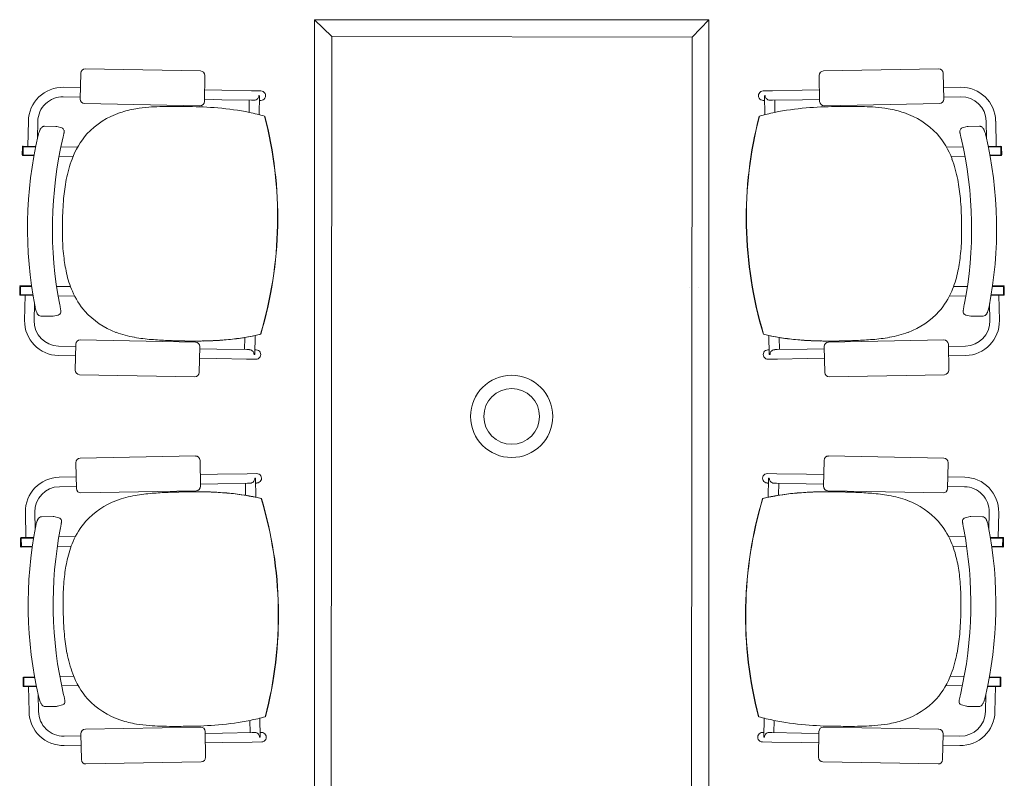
# Model space of a CAD drawing. Header units: millimetres. Extents: x -1131 to 37929, y -9154 to 9180.
# Tile 13 of 85: x 1456 to 3345, y -692 to 763. Entities that reach past the tile are written whole.
import ezdxf

# ---------------------------------------------------------------- set-up
doc = ezdxf.new("R2010")
doc.units = ezdxf.units.MM
doc.layers.add('GREYSCALE', color=9, linetype='Continuous', lineweight=0, true_color=0x808080)

# ---------------------------------------------------------------- blocks, each defined once
blk = doc.blocks.new('FLOOR PLAN')
at = {"layer": 'GREYSCALE'}
for p, q in [((2402.4, 9916.9), (2435.9, 9884.8)), ((3159.3, 9916.9), (3127.2, 9883.5)), ((1954, 9814.3), (1953, 9764.7)), ((2183.7, 9818.5), (1962.7, 9822.7)), ((2191.2, 9760.2), (2192.1, 9809.8)), ((3371.9, 9760.2), (3371, 9809.8)), ((3379.4, 9818.5), (3600.5, 9822.7)), ((3609.2, 9814.3), (3610.1, 9764.7)), ((1920.5, 9769.1), (1953.1, 9768.5)), ((1920.8, 9787.3), (1953.4, 9786.7)), ((2191.6, 9782.2), (2224.7, 9781.6)), ((2281.8, 9780.5), (2224.7, 9781.6)), ((2281.8, 9780.5), (2299.8, 9780.2)), ((2295.7, 9771.2), (2295.7, 9771.2)), ((2297.1, 9771.1), (2295.7, 9771.2)), ((2297.1, 9771), (2296.4, 9734.8)), ((2297.1, 9771), (2297.1, 9771)), ((3281.3, 9780.5), (3263.3, 9780.2)), ((3266, 9771.1), (3267.4, 9771.2)), ((3266, 9771), (3266.7, 9734.8)), ((3266, 9771), (3266, 9771)), ((3267.4, 9771.2), (3267.4, 9771.2)), ((3281.3, 9780.5), (3338.4, 9781.6)), ((3371.5, 9782.2), (3338.4, 9781.6)), ((3642.3, 9787.3), (3609.7, 9786.7)), ((3642.6, 9769.1), (3610, 9768.5)), ((1961.4, 9756), (2182.5, 9751.8)), ((2191.2, 9764.1), (2224.4, 9763.4)), ((2281.5, 9762.4), (2224.4, 9763.4)), ((2277.4, 9762.4), (2277, 9739.2)), ((2281.5, 9762.4), (2286.4, 9762.3)), ((2297, 9762.1), (2299.5, 9762)), ((3266.2, 9762.1), (3263.6, 9762)), ((3281.6, 9762.4), (3276.7, 9762.3)), ((3281.6, 9762.4), (3338.7, 9763.4)), ((3285.7, 9762.4), (3286.1, 9739.2)), ((3371.9, 9764.1), (3338.7, 9763.4)), ((3601.7, 9756), (3380.6, 9751.8)), ((2306.7, 9731.9), (2306.7, 9731.9)), ((2307.1, 9731.9), (2307.1, 9731.9)), ((3256, 9731.9), (3256, 9731.9)), ((3256.4, 9731.9), (3256.4, 9731.9)), ((1852.5, 9674), (1853.4, 9722.3)), ((1870.9, 9688.9), (1871.5, 9721.9)), ((1906.2, 9712), (1884.2, 9712.4)), ((3656.9, 9712), (3678.9, 9712.4)), ((3692.2, 9688.9), (3691.6, 9721.9)), ((3710.6, 9674), (3709.7, 9722.3)), ((1906.2, 9712), (1906.2, 9712)), ((1907.9, 9711.7), (1917.5, 9709.1)), ((3655.2, 9711.7), (3645.6, 9709.1)), ((3656.9, 9712), (3656.9, 9712)), ((1919.8, 9689.7), (1919.8, 9689.7)), ((3643.4, 9689.7), (3643.4, 9689.7)), ((1842.1, 9673), (1841.8, 9657.3)), ((1843.3, 9673), (1843, 9657.3)), ((1843, 9657.2), (1843.3, 9657.2)), ((1843, 9656.1), (1864.2, 9655.7)), ((1867.6, 9673.8), (1843.3, 9674.2)), ((1843.6, 9673), (1843.3, 9657.2)), ((1867.4, 9672.6), (1843.3, 9673)), ((1843.3, 9657.2), (1864.4, 9656.8)), ((1843.6, 9673), (1867.4, 9672.6)), ((1916, 9672.8), (1947.7, 9672.3)), ((3647.1, 9672.8), (3615.4, 9672.3)), ((3695.5, 9673.8), (3719.8, 9674.2)), ((3719.5, 9673), (3695.7, 9672.6)), ((3695.7, 9672.6), (3719.8, 9673)), ((3719.8, 9657.2), (3698.7, 9656.8)), ((3720.1, 9656.1), (3699, 9655.7)), ((3719.5, 9673), (3719.8, 9657.2)), ((3719.8, 9673), (3720.1, 9657.3)), ((3720.1, 9657.2), (3719.8, 9657.2)), ((3721, 9673), (3721.3, 9657.3)), ((1939.1, 9654.3), (1912.4, 9654.8)), ((3624, 9654.3), (3650.7, 9654.8)), ((2331.6, 9522), (2331.5, 9522)), ((2331.5, 9522), (2331.6, 9522)), ((2331.5, 9522), (2331.5, 9522)), ((2331.6, 9522), (2332, 9522)), ((2331.6, 9522), (2332, 9522)), ((2331.6, 9522), (2331.6, 9522)), ((2332, 9522), (2332, 9522)), ((3231.5, 9522), (3231.1, 9522)), ((3231.1, 9522), (3231.1, 9522)), ((3231.5, 9522), (3231.1, 9522)), ((3231.5, 9522), (3231.6, 9522)), ((3231.6, 9522), (3231.5, 9522)), ((3231.5, 9522), (3231.5, 9522)), ((3231.6, 9522), (3231.6, 9522)), ((1837.1, 9405.2), (1836.8, 9389.5)), ((1838.3, 9405.2), (1838, 9389.4)), ((1859.4, 9406), (1838.3, 9406.4)), ((1838.6, 9405.2), (1838.3, 9389.4)), ((1859.6, 9404.8), (1838.3, 9405.2)), ((1838.6, 9405.2), (1859.6, 9404.8)), ((1907.7, 9405.1), (1934.3, 9404.6)), ((3121.4, 9403.4), (3121.7, 9403.4)), ((3139.2, 9403.8), (3139.6, 9403.8)), ((3655.4, 9405.1), (3628.8, 9404.6)), ((3724.5, 9405.2), (3703.5, 9404.8)), ((3703.5, 9404.8), (3724.8, 9405.2)), ((3703.7, 9406), (3724.8, 9406.4)), ((3724.5, 9405.2), (3724.8, 9389.4)), ((3724.8, 9405.2), (3725.1, 9389.4)), ((3726, 9405.2), (3726.3, 9389.5)), ((1838, 9389.4), (1838.3, 9389.4)), ((1838, 9388.2), (1862.2, 9387.8)), ((1838.3, 9389.4), (1862, 9389)), ((1847.1, 9388.1), (1846.2, 9339.8)), ((1865, 9372.1), (1864.4, 9339.5)), ((1942.3, 9386.3), (1910.6, 9386.9)), ((3620.8, 9386.3), (3652.5, 9386.9)), ((3698.1, 9372.1), (3698.8, 9339.5)), ((3725.1, 9388.2), (3700.9, 9387.8)), ((3724.8, 9389.4), (3701.1, 9389)), ((3716, 9388.1), (3716.9, 9339.8)), ((3725.1, 9389.4), (3724.8, 9389.4)), ((1866.2, 9365.8), (1866.2, 9365.8)), ((3696.9, 9365.8), (3696.9, 9365.8)), ((1877.4, 9348.1), (1899.4, 9347.7)), ((1910.8, 9350.2), (1901.1, 9347.9)), ((1901.1, 9347.9), (1901.1, 9347.9)), ((3652.3, 9350.2), (3662, 9347.9)), ((3662, 9347.9), (3662, 9347.9)), ((3685.7, 9348.1), (3663.7, 9347.7)), ((2174, 9298.2), (1952.9, 9302.4)), ((2268.9, 9307.1), (2268.5, 9283.8)), ((2288.5, 9310.8), (2287.8, 9274.5)), ((3274.6, 9310.8), (3275.3, 9274.5)), ((3294.2, 9307.1), (3294.7, 9283.8)), ((3389.1, 9298.2), (3610.2, 9302.4)), ((1911.5, 9290.5), (1944.1, 9289.9)), ((1944.2, 9294), (1943.3, 9244.4)), ((2181.4, 9239.9), (2182.4, 9289.5)), ((2182.3, 9285.4), (2215.4, 9284.8)), ((2272.5, 9283.7), (2215.4, 9284.8)), ((2272.5, 9283.7), (2277.5, 9283.7)), ((2284.6, 9280), (2284.6, 9280)), ((2288, 9283.5), (2290.5, 9283.4)), ((3275.1, 9283.5), (3272.6, 9283.4)), ((3278.6, 9280), (3278.6, 9280)), ((3290.6, 9283.7), (3285.7, 9283.7)), ((3290.6, 9283.7), (3347.7, 9284.8)), ((3380.8, 9285.4), (3347.7, 9284.8)), ((3381.7, 9239.9), (3380.8, 9289.5)), ((3618.9, 9294), (3619.8, 9244.4)), ((3651.6, 9290.5), (3619, 9289.9)), ((1911.2, 9272.4), (1943.8, 9271.8)), ((2181.9, 9267.3), (2215.1, 9266.7)), ((2272.2, 9265.6), (2215.1, 9266.7)), ((2272.2, 9265.6), (2290.2, 9265.3)), ((2286.4, 9274.4), (2287.8, 9274.4)), ((2287.8, 9274.4), (2287.8, 9274.4)), ((3290.9, 9265.6), (3273, 9265.3)), ((3275.3, 9274.4), (3275.3, 9274.4)), ((3276.7, 9274.4), (3275.3, 9274.4)), ((3290.9, 9265.6), (3348, 9266.7)), ((3381.2, 9267.3), (3348, 9266.7)), ((3651.9, 9272.4), (3619.3, 9271.8)), ((1951.7, 9235.7), (2172.7, 9231.6)), ((3611.5, 9235.7), (3390.4, 9231.6)), ((1953, 9075.5), (2174.1, 9079.7)), ((2182.8, 9071.3), (2183.7, 9021.7)), ((3380.3, 9071.3), (3379.4, 9021.7)), ((3610.1, 9075.5), (3389, 9079.7)), ((1945.6, 9017.2), (1944.6, 9066.8)), ((3617.5, 9017.2), (3618.5, 9066.8)), ((1912.6, 9038.9), (1945.2, 9039.5)), ((2183.3, 9043.9), (2216.4, 9044.6)), ((2273.6, 9045.6), (2216.4, 9044.6)), ((2273.6, 9045.6), (2291.5, 9046)), ((2287.8, 9036.8), (2289.2, 9036.8)), ((2289.2, 9036.8), (2289.2, 9036.8)), ((2289.9, 9000.5), (2289.2, 9036.7)), ((3289.6, 9045.6), (3271.6, 9046)), ((3273.2, 9000.5), (3273.9, 9036.7)), ((3273.9, 9036.8), (3273.9, 9036.8)), ((3275.3, 9036.8), (3273.9, 9036.8)), ((3289.6, 9045.6), (3346.7, 9044.6)), ((3379.8, 9043.9), (3346.7, 9044.6)), ((3650.5, 9038.9), (3618, 9039.5)), ((1912.9, 9020.7), (1945.5, 9021.3)), ((2175.3, 9013), (1954.3, 9008.8)), ((2183.6, 9025.8), (2216.8, 9026.4)), ((2273.9, 9027.5), (2216.8, 9026.4)), ((2270.3, 9004.2), (2269.8, 9027.4)), ((2273.9, 9027.5), (2278.8, 9027.6)), ((2285.9, 9031.2), (2285.9, 9031.2)), ((2289.4, 9027.8), (2291.9, 9027.8)), ((3273.8, 9027.8), (3271.3, 9027.8)), ((3277.2, 9031.2), (3277.2, 9031.2)), ((3289.2, 9027.5), (3284.3, 9027.6)), ((3289.2, 9027.5), (3346.3, 9026.4)), ((3292.9, 9004.2), (3293.3, 9027.4)), ((3379.5, 9025.8), (3346.3, 9026.4)), ((3387.8, 9013), (3608.8, 9008.8)), ((3650.2, 9020.7), (3617.6, 9021.3)), ((1848.5, 8923.1), (1847.6, 8971.4)), ((1866.3, 8939.1), (1865.7, 8971.7)), ((1878.8, 8963.1), (1900.8, 8963.5)), ((1902.4, 8963.3), (1902.4, 8963.3)), ((1912.2, 8961), (1902.4, 8963.3)), ((3651, 8961), (3660.7, 8963.3)), ((3660.7, 8963.3), (3660.7, 8963.3)), ((3684.3, 8963.1), (3662.3, 8963.5)), ((3696.8, 8939.1), (3697.4, 8971.7)), ((3714.6, 8923.1), (3715.5, 8971.4)), ((1867.5, 8945.4), (1867.5, 8945.4)), ((3695.6, 8945.4), (3695.6, 8945.4)), ((1838.5, 8906), (1838.2, 8921.7)), ((1839.4, 8923), (1863.6, 8923.4)), ((1839.7, 8906), (1839.4, 8921.8)), ((1839.4, 8921.8), (1839.7, 8921.8)), ((1839.7, 8921.8), (1863.4, 8922.2)), ((1840, 8906), (1839.7, 8921.8)), ((1943.7, 8924.9), (1911.9, 8924.3)), ((3619.4, 8924.9), (3651.2, 8924.3)), ((3723.8, 8923), (3699.5, 8923.4)), ((3723.4, 8921.8), (3699.7, 8922.2)), ((3723.1, 8906), (3723.4, 8921.8)), ((3723.7, 8921.8), (3723.4, 8921.8)), ((3723.5, 8906), (3723.8, 8921.8)), ((3724.6, 8906), (3724.9, 8921.7)), ((1860.9, 8906.4), (1839.7, 8906)), ((1860.8, 8905.2), (1839.7, 8904.8)), ((1840, 8906), (1860.9, 8906.4)), ((1909.1, 8906.1), (1935.7, 8906.6)), ((3654.1, 8906.1), (3627.4, 8906.6)), ((3723.1, 8906), (3702.2, 8906.4)), ((3702.2, 8906.4), (3723.4, 8906)), ((3702.3, 8905.2), (3723.4, 8904.8)), ((2332.9, 8789.2), (2332.8, 8789.2)), ((2332.8, 8789.2), (2332.9, 8789.2)), ((2332.8, 8789.2), (2332.8, 8789.2)), ((2332.9, 8789.2), (2333.4, 8789.2)), ((2332.9, 8789.2), (2333.4, 8789.2)), ((2332.9, 8789.2), (2332.9, 8789.2)), ((2333.4, 8789.2), (2333.4, 8789.2)), ((3230.2, 8789.2), (3229.7, 8789.2)), ((3229.7, 8789.2), (3229.7, 8789.2)), ((3230.2, 8789.2), (3229.7, 8789.2)), ((3230.2, 8789.2), (3230.3, 8789.2)), ((3230.3, 8789.2), (3230.2, 8789.2)), ((3230.2, 8789.2), (3230.2, 8789.2)), ((3230.3, 8789.2), (3230.3, 8789.2)), ((1844.4, 8655.2), (1865.5, 8655.6)), ((1844.7, 8638.2), (1844.4, 8654)), ((1844.4, 8654), (1844.7, 8654)), ((1844.7, 8654), (1865.7, 8654.4)), ((1845, 8638.2), (1844.7, 8654)), ((1940.4, 8657), (1913.8, 8656.5)), ((3622.7, 8657), (3649.3, 8656.5)), ((3718.4, 8654), (3697.4, 8654.4)), ((3718.7, 8655.2), (3697.6, 8655.6)), ((3718.1, 8638.2), (3718.4, 8654)), ((3718.4, 8638.2), (3718.7, 8654)), ((3718.7, 8654), (3718.4, 8654)), ((1843.5, 8638.2), (1843.2, 8653.9)), ((1868.8, 8638.6), (1844.7, 8638.2)), ((1869, 8637.5), (1844.7, 8637)), ((1845, 8638.2), (1868.8, 8638.6)), ((1853.8, 8637.2), (1854.7, 8588.9)), ((1917.4, 8638.4), (1949.1, 8639)), ((3645.7, 8638.4), (3614, 8639)), ((3694.1, 8637.5), (3718.4, 8637)), ((3718.1, 8638.2), (3694.3, 8638.6)), ((3694.3, 8638.6), (3718.4, 8638.2)), ((3709.3, 8637.2), (3708.4, 8588.9)), ((3719.6, 8638.2), (3719.9, 8653.9)), ((1872.3, 8622.3), (1872.9, 8589.3)), ((1921.1, 8621.5), (1921.1, 8621.5)), ((3642, 8621.5), (3642, 8621.5)), ((3690.8, 8622.3), (3690.2, 8589.3)), ((1907.6, 8599.2), (1885.6, 8598.8)), ((1907.6, 8599.2), (1907.6, 8599.2)), ((1909.3, 8599.5), (1918.9, 8602.2)), ((3653.9, 8599.5), (3644.2, 8602.2)), ((3655.5, 8599.2), (3655.5, 8599.2)), ((3655.5, 8599.2), (3677.5, 8598.8)), ((2308, 8579.3), (2308, 8579.3)), ((2308.5, 8579.3), (2308.5, 8579.3)), ((3254.7, 8579.3), (3254.7, 8579.3)), ((3255.1, 8579.3), (3255.1, 8579.3)), ((2278.8, 8548.8), (2278.4, 8572)), ((2298.5, 8540.2), (2297.8, 8576.4)), ((3264.6, 8540.2), (3265.3, 8576.4)), ((3284.3, 8548.8), (3284.8, 8572)), ((1921.9, 8542.1), (1954.5, 8542.7)), ((1955.3, 8496.9), (1954.4, 8546.5)), ((1962.8, 8555.2), (2183.8, 8559.4)), ((2192.5, 8551), (2193.5, 8501.4)), ((2192.6, 8547.2), (2225.7, 8547.8)), ((2282.9, 8548.9), (2225.7, 8547.8)), ((2282.9, 8548.9), (2287.8, 8549)), ((2298.3, 8549.1), (2300.8, 8549.2)), ((3264.8, 8549.1), (3262.3, 8549.2)), ((3280.2, 8548.9), (3275.3, 8549)), ((3280.2, 8548.9), (3337.4, 8547.8)), ((3370.5, 8547.2), (3337.4, 8547.8)), ((3370.6, 8551), (3369.6, 8501.4)), ((3600.3, 8555.2), (3379.3, 8559.4)), ((3607.8, 8496.9), (3608.7, 8546.5)), ((3641.2, 8542.1), (3608.6, 8542.7)), ((1922.2, 8523.9), (1954.8, 8524.6)), ((2193, 8529), (2226.1, 8529.6)), ((2283.2, 8530.7), (2226.1, 8529.6)), ((2283.2, 8530.7), (2301.2, 8531)), ((2298.5, 8540.1), (2297.1, 8540)), ((2297.1, 8540), (2297.1, 8540)), ((2298.5, 8540.2), (2298.5, 8540.2)), ((3279.9, 8530.7), (3261.9, 8531)), ((3264.6, 8540.2), (3264.6, 8540.2)), ((3264.6, 8540.1), (3266, 8540)), ((3266, 8540), (3266, 8540)), ((3279.9, 8530.7), (3337, 8529.6)), ((3370.2, 8529), (3337, 8529.6)), ((3640.9, 8523.9), (3608.3, 8524.6)), ((2185.1, 8492.7), (1964, 8488.6)), ((3378, 8492.7), (3599.1, 8488.6))]:
    blk.add_line(p, q, dxfattribs=at)
at = {"layer": 'GREYSCALE', "ltscale": 3}
for p, q in [((2402.4, 8394.3), (2402.4, 9916.9)), ((2402.4, 9916.9), (3159.3, 9916.9)), ((3159.3, 9916.9), (3159.3, 8394.3)), ((2434.5, 8427.7), (2435.9, 9884.8)), ((2435.9, 9884.8), (3127.2, 9883.5)), ((3127.2, 9883.5), (3125.9, 8426.4))]:
    blk.add_line(p, q, dxfattribs=at)
at = {"layer": 'GREYSCALE'}
for radius in [78.9, 53.5]:
    blk.add_circle((2780.9, 9155.6), radius, dxfattribs=at)
for centre, radius, start, end in [((1919.6, 9721), 66.2, 88.9265, 178.9265), ((1919.6, 9721), 48.1, 88.9265, 178.9265), ((2286.4, 9771.5), 9.3, 320.9874, 357.9711), ((2287.6, 9771.2), 9.56, 358.9475, 359.7303), ((3275.5, 9771.2), 9.56, 180.2697, 181.0525), ((3276.7, 9771.5), 9.3, 182.0289, 219.0126), ((3643.5, 9721), 66.2, 1.0735, 91.0735), ((3643.5, 9721), 48.1, 1.0735, 91.0735), ((2118.2, 9312.9), 437.4, 91.6736, 94.4417), ((2131, 8912.5), 837.9, 90.1534, 91.7475), ((2135.4, 8120.4), 1630, 89.0925, 90.2359), ((2148.1, 8910.1), 840.3, 85.3044, 89.1073), ((3415, 8910.1), 840.3, 90.8927, 94.6956), ((3427.7, 8120.4), 1630, 89.7641, 90.9075), ((3432.2, 8912.5), 837.9, 88.2525, 89.8466), ((3444.9, 9312.9), 437.4, 85.5583, 88.3264), ((2076.7, 9595), 151.1, 108.1843, 137.222), ((2091.1, 9552.8), 195.7, 99.2671, 108.338), ((2105.4, 9469.5), 280.2, 94.3147, 99.3977), ((2174.3, 9226.1), 523.2, 78.6185, 85.3302), ((2191.2, 9318.7), 429, 74.3859, 78.3839), ((1556.3, 9536.6), 775.4, 358.9261, 14.5947), ((1557.2, 9536.5), 774.9, 358.9265, 14.6045), ((4005.9, 9536.5), 774.9, 165.3955, 181.0735), ((4006.8, 9536.6), 775.4, 165.4053, 181.0739), ((3371.9, 9318.7), 429, 101.6161, 105.6141), ((3388.8, 9226.1), 523.2, 94.6698, 101.3815), ((3457.7, 9469.5), 280.2, 80.6023, 85.6853), ((3472, 9552.8), 195.7, 71.662, 80.7329), ((3486.4, 9595), 151.1, 42.778, 71.8157), ((1884.3, 9705), 7.45, 105.0289, 128.8658), ((1884.1, 9705.5), 6.85, 89.0641, 104.6131), ((3679, 9705.5), 6.85, 75.3869, 90.9359), ((3678.8, 9705), 7.45, 51.1342, 74.9711), ((2636.6, 9516.1), 784.9, 166.812, 191.041), ((1930.8, 9681.5), 60, 160.729, 166.8631), ((1915.7, 9686.8), 44, 155.9491, 160.6912), ((1902.8, 9692.5), 29.9, 152.0682, 155.8404), ((1892.1, 9698.3), 17.8, 142.723, 152.4252), ((1886.1, 9702.8), 10.2, 128.9502, 142.5963), ((1906.1, 9705.3), 6.68, 74.5299, 88.8862), ((1915.8, 9703.1), 6.23, 16.0111, 74.3109), ((1725.8, 9736.3), 199.5, 347.412, 348.2764), ((1816.3, 9717.6), 107.1, 348.2346, 349.6353), ((1875.5, 9706.8), 46.9, 349.6217, 351.6847), ((1914.6, 9702.7), 7.53, 359.9191, 16.0863), ((1896.7, 9703.8), 25.5, 351.5581, 354.8684), ((1909.9, 9702.6), 12.2, 354.8025, 0.4001), ((2080, 9597.2), 152, 138.6539, 159.8734), ((3483.2, 9597.2), 152, 20.1266, 41.3461), ((3648.5, 9702.7), 7.53, 163.9137, 180.0809), ((3653.2, 9702.6), 12.2, 179.5999, 185.1975), ((3666.4, 9703.8), 25.5, 185.1316, 188.4419), ((3687.6, 9706.8), 46.9, 188.3153, 190.3783), ((3647.3, 9703.1), 6.23, 105.6891, 163.9889), ((3746.8, 9717.6), 107.1, 190.3647, 191.7654), ((3837.3, 9736.3), 199.5, 191.7236, 192.588), ((3657, 9705.3), 6.68, 91.1138, 105.4701), ((3677, 9702.8), 10.2, 37.4037, 51.0498), ((3671, 9698.3), 17.8, 27.5748, 37.277), ((3660.3, 9692.5), 29.9, 24.1596, 27.9318), ((3647.4, 9686.8), 44, 19.3088, 24.0509), ((3632.3, 9681.5), 60, 13.1369, 19.271), ((2926.6, 9516.1), 784.9, 348.959, 13.188), ((2663.6, 9515.6), 764, 166.8281, 191.0249), ((1627.3, 9758.2), 300.4, 346.8112, 347.4321), ((3935.8, 9758.2), 300.4, 192.5679, 193.1888), ((2899.5, 9515.6), 764, 348.9751, 13.1719), ((1843, 9657.3), 1.21, 178.9265, 268.9265), ((1843.3, 9673), 1.21, 88.9265, 178.9265), ((3719.8, 9673), 1.21, 1.0735, 91.0735), ((3720.1, 9657.3), 1.21, 271.0735, 1.0735), ((2161.5, 9565.8), 239.4, 159.5209, 169.3537), ((3401.6, 9565.8), 239.4, 10.6463, 20.4791), ((2290, 9541), 370.3, 169.269, 174.9366), ((3273.1, 9541), 370.3, 5.0634, 10.731), ((2542.5, 9519.9), 623.7, 175.0477, 179.0922), ((3020.6, 9519.9), 623.7, 0.9078, 4.9523), ((2571.2, 9515.9), 652.5, 178.7823, 181.1843), ((2991.9, 9515.9), 652.5, 358.8157, 1.2177), ((1556.2, 9536.6), 775.4, 343.2584, 358.9268), ((1556.3, 9536.6), 775.4, 343.2584, 358.9268), ((1557.2, 9536.5), 774.9, 343.2485, 358.9266), ((4005.9, 9536.5), 774.9, 181.0734, 196.7515), ((4006.8, 9536.6), 775.4, 181.0732, 196.7416), ((4006.9, 9536.6), 775.4, 181.0732, 196.7416), ((2347.9, 9509.4), 429.2, 180.936, 186.2036), ((3215.2, 9509.4), 429.2, 353.7964, 359.064), ((2205.8, 9493.6), 286.1, 186.1307, 192.6925), ((3357.3, 9493.6), 286.1, 347.3075, 353.8693), ((2120.2, 9473.6), 198.3, 192.4771, 203.1261), ((3442.9, 9473.6), 198.3, 336.8739, 347.5229), ((1838.3, 9405.2), 1.21, 88.9265, 178.9265), ((2068.5, 9450.8), 141.7, 202.8722, 221.2734), ((3494.7, 9450.8), 141.7, 318.7266, 337.1278), ((3724.8, 9405.2), 1.21, 1.0735, 91.0735), ((1838, 9389.5), 1.21, 178.9265, 268.9265), ((3725.1, 9389.5), 1.21, 271.0735, 1.0735), ((1924.6, 9377.1), 59.5, 190.9626, 197.1543), ((1908.5, 9372.1), 42.7, 197.0808, 201.9625), ((1895.7, 9366.9), 28.8, 201.984, 205.9273), ((1888.4, 9363.3), 20.7, 205.816, 210.8836), ((1909.3, 9356.3), 6.28, 283.7183, 350.7242), ((1635.3, 9315.1), 283.8, 10.081, 11.0511), ((1769.4, 9339), 147.5, 8.9675, 10.0698), ((1846.8, 9351.1), 69.2, 7.0459, 9.0332), ((1881.8, 9355.5), 33.9, 4.3976, 6.9727), ((1906.9, 9356.8), 8.76, 349.9847, 358.9295), ((1899.7, 9356.9), 16, 359.1984, 4.2965), ((2074.8, 9459.9), 152.6, 222.2672, 249.5736), ((3488.3, 9459.9), 152.6, 290.4264, 317.7328), ((3681.3, 9355.5), 33.9, 173.0273, 175.6024), ((3663.4, 9356.9), 16, 175.7035, 180.8016), ((3656.2, 9356.8), 8.76, 181.0705, 190.0153), ((3653.8, 9356.3), 6.28, 189.2758, 256.2817), ((3716.3, 9351.1), 69.2, 170.9668, 172.9541), ((3793.7, 9339), 147.5, 169.9302, 171.0325), ((3927.9, 9315.1), 283.8, 168.9489, 169.919), ((3674.7, 9363.3), 20.7, 329.1164, 334.184), ((3667.4, 9366.9), 28.8, 334.0727, 338.016), ((3654.6, 9372.1), 42.7, 338.0375, 342.9192), ((3638.5, 9377.1), 59.5, 342.8457, 349.0374), ((1912.4, 9338.6), 66.2, 178.9265, 268.9265), ((1912.4, 9338.6), 48.1, 178.9265, 268.9265), ((1881.8, 9359.3), 13, 210.7123, 219.8212), ((1878.6, 9356.6), 8.76, 219.5197, 236.0357), ((1877.6, 9355.1), 6.97, 235.9805, 268.6378), ((1899.5, 9354.4), 6.68, 268.9603, 283.3271), ((3650.7, 9338.6), 48.1, 271.0735, 1.0735), ((3650.7, 9338.6), 66.2, 271.0735, 1.0735), ((3663.6, 9354.4), 6.68, 256.6729, 271.0397), ((3685.5, 9355.1), 6.97, 271.3622, 304.0195), ((3684.5, 9356.6), 8.76, 303.9643, 320.4803), ((3681.3, 9359.3), 13, 320.1788, 329.2877), ((2092.5, 9508.3), 204, 249.666, 260.0159), ((3470.6, 9508.3), 204, 279.9841, 290.334), ((2116.2, 9642.7), 340.6, 260.0021, 265.5244), ((2150.3, 10066.7), 765.9, 265.4613, 267.7503), ((2181.4, 10723.1), 1423, 267.534, 268.8437), ((2182.1, 10719.1), 1419.1, 267.8615, 268.3462), ((2172.6, 10316), 1015.8, 268.2255, 270.1482), ((2171.3, 10194.2), 894, 268.8101, 271.1738), ((2171.4, 10138.4), 838.3, 268.8013, 272.2228), ((2173.6, 10064.9), 764.7, 270.1211, 272.516), ((2178.5, 9917.8), 617.6, 271.0297, 275.508), ((2180.9, 9886.6), 586.2, 272.2489, 275.5185), ((2181.4, 9890), 589.7, 272.5018, 275.0017), ((2195.1, 9751.1), 450.1, 274.8032, 283.3746), ((2195.8, 9745.7), 444.6, 275.3588, 283.4013), ((2195.6, 9746.3), 445.2, 275.4343, 283.3944), ((3368, 9751.1), 450.1, 256.6254, 265.1968), ((3367.3, 9745.7), 444.6, 256.5987, 264.6412), ((3367.5, 9746.3), 445.2, 256.6056, 264.5657), ((3384.6, 9917.8), 617.6, 264.492, 268.9703), ((3382.2, 9886.6), 586.2, 264.4815, 267.7511), ((3381.7, 9890), 589.7, 264.9983, 267.4982), ((3389.5, 10064.9), 764.7, 267.484, 269.8789), ((3391.7, 10138.4), 838.3, 267.7772, 271.1987), ((3391.8, 10194.2), 894, 268.8262, 271.1899), ((3390.5, 10316), 1015.8, 269.8518, 271.7745), ((3381.7, 10723.1), 1423, 271.1563, 272.466), ((3381, 10719.1), 1419.1, 271.6538, 272.1385), ((3412.8, 10066.7), 765.9, 272.2497, 274.5387), ((3446.9, 9642.7), 340.6, 274.4756, 279.9979), ((2277.1, 9274.4), 9.32, 359.9132, 36.8343), ((3286, 9274.4), 9.32, 143.1657, 180.0868), ((2278.7, 9274.7), 9.08, 358.1019, 358.9263), ((3284.4, 9274.7), 9.08, 181.0737, 181.8981), ((1913.8, 8972.6), 66.2, 91.0735, 181.0735), ((2278.5, 9036.8), 9.32, 323.1657, 0.0868), ((2280.1, 9036.5), 9.08, 1.0737, 1.8981), ((3283, 9036.5), 9.08, 178.1019, 178.9263), ((3284.6, 9036.8), 9.32, 179.9132, 216.8343), ((3649.3, 8972.6), 66.2, 358.9265, 88.9265), ((1913.8, 8972.6), 48.1, 91.0735, 181.0735), ((3649.3, 8972.6), 48.1, 358.9265, 88.9265), ((2076.2, 8851.3), 152.6, 110.4264, 137.7328), ((2093.9, 8803), 204, 99.9841, 110.334), ((2117.6, 8668.5), 340.6, 94.4756, 99.9979), ((2151.6, 8244.5), 765.9, 92.2497, 94.5387), ((2182.8, 7588.1), 1423, 91.1563, 92.466), ((2183.4, 7592.1), 1419.1, 91.6538, 92.1385), ((2173.9, 7995.3), 1015.8, 89.8518, 91.7745), ((2172.7, 8117), 894, 88.8262, 91.1899), ((2172.8, 8172.8), 838.3, 87.7772, 91.1987), ((2174.9, 8246.4), 764.7, 87.484, 89.8789), ((2179.9, 8393.4), 617.6, 84.492, 88.9703), ((2182.3, 8424.7), 586.2, 84.4815, 87.7511), ((2182.8, 8421.2), 589.7, 84.9983, 87.4982), ((2196.5, 8560.2), 450.1, 76.6254, 85.1968), ((2197.2, 8565.5), 444.6, 76.5987, 84.6412), ((2197, 8565), 445.2, 76.6056, 84.5657), ((1557.6, 8774.7), 775.4, 1.0732, 16.7416), ((1557.7, 8774.7), 775.4, 1.0732, 16.7416), ((1558.6, 8774.7), 774.9, 1.0734, 16.7515), ((4004.5, 8774.7), 774.9, 163.2485, 178.9266), ((4005.4, 8774.7), 775.4, 163.2584, 178.9268), ((4005.5, 8774.7), 775.4, 163.2584, 178.9268), ((3366.6, 8560.2), 450.1, 94.8032, 103.3746), ((3366, 8565.5), 444.6, 95.3588, 103.4013), ((3366.1, 8565), 445.2, 95.4343, 103.3944), ((3383.2, 8393.4), 617.6, 91.0297, 95.508), ((3380.8, 8424.7), 586.2, 92.2489, 95.5185), ((3380.3, 8421.2), 589.7, 92.5018, 95.0017), ((3388.2, 8246.4), 764.7, 90.1211, 92.516), ((3390.3, 8172.8), 838.3, 88.8013, 92.2228), ((3390.5, 8117), 894, 88.8101, 91.1738), ((3389.2, 7995.3), 1015.8, 88.2255, 90.1482), ((3380.3, 7588.1), 1423, 87.534, 88.8437), ((3379.7, 7592.1), 1419.1, 87.8615, 88.3462), ((3411.5, 8244.5), 765.9, 85.4613, 87.7503), ((3445.5, 8668.5), 340.6, 80.0021, 85.5244), ((3469.3, 8803), 204, 69.666, 80.0159), ((3486.9, 8851.3), 152.6, 42.2672, 69.5736), ((1897.1, 8944.3), 28.8, 154.0727, 158.016), ((1889.7, 8947.9), 20.7, 149.1164, 154.184), ((1883.1, 8951.9), 13, 140.1788, 149.2877), ((1879.9, 8954.6), 8.76, 123.9643, 140.4803), ((1878.9, 8956.1), 6.97, 91.3622, 124.0195), ((1900.9, 8956.8), 6.68, 76.6729, 91.0397), ((1910.7, 8954.9), 6.28, 9.2758, 76.2817), ((3652.4, 8954.9), 6.28, 103.7183, 170.7242), ((3662.2, 8956.8), 6.68, 88.9603, 103.3271), ((3684.2, 8956.1), 6.97, 55.9805, 88.6378), ((3683.2, 8954.6), 8.76, 39.5197, 56.0357), ((3680, 8951.9), 13, 30.7123, 39.8212), ((3673.4, 8947.9), 20.7, 25.816, 30.8836), ((3666, 8944.3), 28.8, 21.984, 25.9273), ((2637.9, 8795.1), 784.9, 168.959, 193.188), ((1925.9, 8934.1), 59.5, 162.8457, 169.0374), ((1909.9, 8939.1), 42.7, 158.0375, 162.9192), ((2665, 8795.6), 764, 168.9751, 193.1719), ((1636.6, 8996.1), 283.8, 348.9489, 349.919), ((1770.8, 8972.2), 147.5, 349.9302, 351.0325), ((1848.1, 8960.1), 69.2, 350.9668, 352.9541), ((1883.2, 8955.7), 33.9, 353.0273, 355.6024), ((1908.2, 8954.4), 8.76, 1.0705, 10.0153), ((1901, 8954.3), 16, 355.7035, 0.8016), ((2069.8, 8860.4), 141.7, 138.7266, 157.1278), ((3493.3, 8860.4), 141.7, 22.8722, 41.2734), ((2898.1, 8795.6), 764, 346.8281, 11.0249), ((3654.9, 8954.4), 8.76, 169.9847, 178.9295), ((3662.1, 8954.3), 16, 179.1984, 184.2965), ((3680, 8955.7), 33.9, 184.3976, 186.9727), ((3715, 8960.1), 69.2, 187.0459, 189.0332), ((3792.3, 8972.2), 147.5, 188.9675, 190.0698), ((3926.5, 8996.1), 283.8, 190.081, 191.0511), ((2925.2, 8795.1), 784.9, 346.812, 11.041), ((3653.2, 8939.1), 42.7, 17.0808, 21.9625), ((3637.2, 8934.1), 59.5, 10.9626, 17.1543), ((1839.4, 8921.8), 1.21, 91.0735, 181.0735), ((3723.7, 8921.8), 1.21, 358.9265, 88.9265), ((1839.7, 8906), 1.21, 181.0735, 271.0735), ((2121.6, 8837.6), 198.3, 156.8739, 167.5229), ((3441.5, 8837.6), 198.3, 12.4771, 23.1261), ((3723.4, 8906), 1.21, 268.9265, 358.9265), ((2207.1, 8817.6), 286.1, 167.3075, 173.8693), ((3356, 8817.6), 286.1, 6.1307, 12.6925), ((2349.3, 8801.8), 429.2, 173.7964, 179.064), ((3213.8, 8801.8), 429.2, 0.936, 6.2036), ((2572.5, 8795.3), 652.5, 178.8157, 181.2177), ((2990.6, 8795.3), 652.5, 358.7823, 1.1843), ((1557.7, 8774.7), 775.4, 345.4053, 1.0739), ((1558.6, 8774.7), 774.9, 345.3955, 1.0735), ((4004.5, 8774.7), 774.9, 178.9265, 194.6045), ((4005.4, 8774.7), 775.4, 178.9261, 194.5947), ((2543.9, 8791.3), 623.7, 180.9078, 184.9523), ((3019.3, 8791.3), 623.7, 355.0477, 359.0922), ((2291.3, 8770.2), 370.3, 185.0634, 190.731), ((3271.8, 8770.2), 370.3, 349.269, 354.9366), ((2162.9, 8745.5), 239.4, 190.6463, 200.4791), ((3400.2, 8745.5), 239.4, 339.5209, 349.3537), ((1844.4, 8653.9), 1.21, 91.0735, 181.0735), ((2081.3, 8714), 152, 200.1266, 221.3461), ((3481.8, 8714), 152, 318.6539, 339.8734), ((3718.7, 8653.9), 1.21, 358.9265, 88.9265), ((1844.7, 8638.2), 1.21, 181.0735, 271.0735), ((3718.4, 8638.2), 1.21, 268.9265, 358.9265), ((1628.6, 8553), 300.4, 12.5679, 13.1888), ((1727.2, 8574.9), 199.5, 11.7236, 12.588), ((3836, 8574.9), 199.5, 167.412, 168.2764), ((3934.5, 8553), 300.4, 166.8112, 167.4321), ((1932.2, 8629.7), 60, 193.1369, 199.271), ((1917, 8624.4), 44, 199.3088, 204.0509), ((1904.2, 8618.7), 29.9, 204.1596, 207.9318), ((1893.5, 8612.9), 17.8, 207.5748, 217.277), ((1887.4, 8608.4), 10.2, 217.4037, 231.0498), ((1885.7, 8606.2), 7.45, 231.1342, 254.9711), ((1885.5, 8605.7), 6.85, 255.3869, 270.9359), ((1907.5, 8605.9), 6.68, 271.1138, 285.4701), ((1917.2, 8608.1), 6.23, 285.6891, 343.9889), ((1817.6, 8593.6), 107.1, 10.3647, 11.7654), ((1876.9, 8604.4), 46.9, 8.3153, 10.3783), ((1916, 8608.5), 7.53, 343.9137, 0.0809), ((1898.1, 8607.4), 25.5, 5.1316, 8.4419), ((1911.2, 8608.6), 12.2, 359.5999, 5.1975), ((2078.1, 8716.2), 151.1, 222.778, 251.8157), ((3485, 8716.2), 151.1, 288.1843, 317.222), ((3651.9, 8608.6), 12.2, 174.8025, 180.4001), ((3647.2, 8608.5), 7.53, 179.9191, 196.0863), ((3665.1, 8607.4), 25.5, 171.5581, 174.8684), ((3686.2, 8604.4), 46.9, 169.6217, 171.6847), ((3645.9, 8608.1), 6.23, 196.0111, 254.3109), ((3745.5, 8593.6), 107.1, 168.2346, 169.6353), ((3655.6, 8605.9), 6.68, 254.5299, 268.8862), ((3677.6, 8605.7), 6.85, 269.0641, 284.6131), ((3677.4, 8606.2), 7.45, 285.0289, 308.8658), ((3675.7, 8608.4), 10.2, 308.9502, 322.5963), ((3669.6, 8612.9), 17.8, 322.723, 332.4252), ((3658.9, 8618.7), 29.9, 332.0682, 335.8404), ((3646.1, 8624.4), 44, 335.9491, 340.6912), ((3631, 8629.7), 60, 340.729, 346.8631), ((1921, 8590.2), 66.2, 181.0735, 271.0735), ((1921, 8590.2), 48.1, 181.0735, 271.0735), ((2192.6, 8992.5), 429, 281.6161, 285.6141), ((3370.5, 8992.5), 429, 254.3859, 258.3839), ((3642.1, 8590.2), 66.2, 268.9265, 358.9265), ((3642.1, 8590.2), 48.1, 268.9265, 358.9265), ((2092.5, 8758.4), 195.7, 251.662, 260.7329), ((2106.8, 8841.7), 280.2, 260.6023, 265.6853), ((2119.5, 8998.3), 437.4, 265.5583, 268.3264), ((2132.3, 9398.7), 837.9, 268.2525, 269.8466), ((2136.8, 10190.8), 1630, 269.7641, 270.9075), ((2149.5, 9401.1), 840.3, 270.8927, 274.6956), ((2175.7, 9085.2), 523.2, 274.6698, 281.3815), ((3387.4, 9085.2), 523.2, 258.6185, 265.3302), ((3413.6, 9401.1), 840.3, 265.3044, 269.1073), ((3426.3, 10190.8), 1630, 269.0925, 270.2359), ((3430.8, 9398.7), 837.9, 270.1534, 271.7475), ((3443.6, 8998.3), 437.4, 271.6736, 274.4417), ((3456.4, 8841.7), 280.2, 274.3147, 279.3977), ((3470.6, 8758.4), 195.7, 279.2671, 288.338), ((2287.8, 8539.7), 9.3, 2.0289, 39.0126), ((3275.3, 8539.7), 9.3, 140.9874, 177.9711), ((2288.9, 8540), 9.56, 0.2697, 1.0525), ((3274.2, 8540), 9.56, 178.9475, 179.7303)]:
    blk.add_arc(centre, radius, start, end, dxfattribs=at)
for centre, major_axis, ratio, start_param, end_param in [((1962.6, 9814.1), (-5.99, 6.22), 0.992436, -0.781602, 0.781602), ((2183.5, 9809.9), (-6.22, -5.99), 0.992436, 2.359991, 3.923195), ((2299.6, 9771.1), (-0.17, -9.07), 0.999507, 0, 3.141593), ((1961.6, 9764.6), (-6.22, -5.99), 0.992436, -0.781602, 0.781602), ((2182.6, 9760.4), (-5.99, 6.22), 0.992436, 2.359991, 3.923195), ((2286.6, 9771.3), (0.17, 9.07), 0.999507, 3.141593, 4.052444), ((1952.8, 9293.8), (5.99, -6.22), 0.992436, 2.359991, 3.923195), ((2173.7, 9289.6), (6.22, 5.99), 0.992436, -0.781602, 0.781602), ((2277.3, 9274.6), (-0.17, -9.07), 0.999507, 2.230741, 3.141593), ((2290.3, 9274.3), (-0.17, -9.07), 0.999507, 0, 3.141593), ((1951.9, 9244.3), (6.22, 5.99), 0.992436, 2.359991, 3.923195), ((2172.8, 9240.2), (5.99, -6.22), 0.992436, -0.781602, 0.781602), ((3388.9, 9071), (-5.99, 6.22), 0.992436, -0.781602, 0.781602), ((3609.9, 9066.9), (-6.22, -5.99), 0.992436, 2.359991, 3.923195), ((3271.4, 9036.9), (0.17, 9.07), 0.999507, 0, 3.141593), ((3284.5, 9036.6), (0.17, 9.07), 0.999507, 2.230741, 3.141593), ((3388, 9021.6), (-6.22, -5.99), 0.992436, -0.781602, 0.781602), ((3608.9, 9017.4), (-5.99, 6.22), 0.992436, 2.359991, 3.923195), ((3379.2, 8550.8), (5.99, -6.22), 0.992436, 2.359991, 3.923195), ((3262.1, 8540.1), (0.17, 9.07), 0.999507, 0, 3.141593), ((3275.1, 8539.9), (-0.17, -9.07), 0.999507, 3.141593, 4.052444), ((3600.1, 8546.6), (6.22, 5.99), 0.992436, -0.781602, 0.781602), ((3378.2, 8501.3), (6.22, 5.99), 0.992436, 2.359991, 3.923195), ((3599.2, 8497.2), (5.99, -6.22), 0.992436, -0.781602, 0.781602)]:
    blk.add_ellipse(centre, major_axis=major_axis, ratio=ratio, start_param=start_param, end_param=end_param, dxfattribs=at)
at = {"layer": 'GREYSCALE', "extrusion": (0, 0, -1)}
for centre, major_axis, ratio, start_param, end_param in [((3379.6, 9809.9), (6.22, -5.99), 0.992436, 2.359991, 3.923195), ((3600.5, 9814.1), (5.99, 6.22), 0.992436, -0.781602, 0.781602), ((3263.5, 9771.1), (0.17, -9.07), 0.999507, 0, 3.141593), ((3276.5, 9771.3), (-0.17, 9.07), 0.999507, 3.141593, 4.052444), ((3380.5, 9760.4), (5.99, 6.22), 0.992436, 2.359991, 3.923195), ((3601.5, 9764.6), (6.22, -5.99), 0.992436, -0.781602, 0.781602), ((3389.4, 9289.6), (-6.22, 5.99), 0.992436, -0.781602, 0.781602), ((3610.3, 9293.8), (-5.99, -6.22), 0.992436, 2.359991, 3.923195), ((3272.8, 9274.3), (0.17, -9.07), 0.999507, 0, 3.141593), ((3285.8, 9274.6), (0.17, -9.07), 0.999507, 2.230741, 3.141593), ((3390.3, 9240.2), (-5.99, -6.22), 0.992436, -0.781602, 0.781602), ((3611.2, 9244.3), (-6.22, 5.99), 0.992436, 2.359991, 3.923195), ((1953.3, 9066.9), (6.22, -5.99), 0.992436, 2.359991, 3.923195), ((2174.2, 9071), (5.99, 6.22), 0.992436, -0.781602, 0.781602), ((2291.7, 9036.9), (-0.17, 9.07), 0.999507, 0, 3.141593), ((1954.2, 9017.4), (5.99, 6.22), 0.992436, 2.359991, 3.923195), ((2175.1, 9021.6), (6.22, -5.99), 0.992436, -0.781602, 0.781602), ((2278.7, 9036.6), (-0.17, 9.07), 0.999507, 2.230741, 3.141593), ((2183.9, 8550.8), (-5.99, -6.22), 0.992436, 2.359991, 3.923195), ((1963, 8546.6), (-6.22, 5.99), 0.992436, -0.781602, 0.781602), ((2288, 8539.9), (0.17, -9.07), 0.999507, 3.141593, 4.052444), ((2301, 8540.1), (-0.17, 9.07), 0.999507, 0, 3.141593), ((1963.9, 8497.2), (-5.99, -6.22), 0.992436, -0.781602, 0.781602), ((2184.9, 8501.3), (-6.22, 5.99), 0.992436, 2.359991, 3.923195)]:
    blk.add_ellipse(centre, major_axis=major_axis, ratio=ratio, start_param=start_param, end_param=end_param, dxfattribs=at)

msp = doc.modelspace()

# ---------------------------------------------------------------- block references
at = {"layer": 'GREYSCALE'}
msp.add_blockref('FLOOR PLAN', (-381, -9153.5), dxfattribs=at)

doc.saveas('drawing.dxf')
